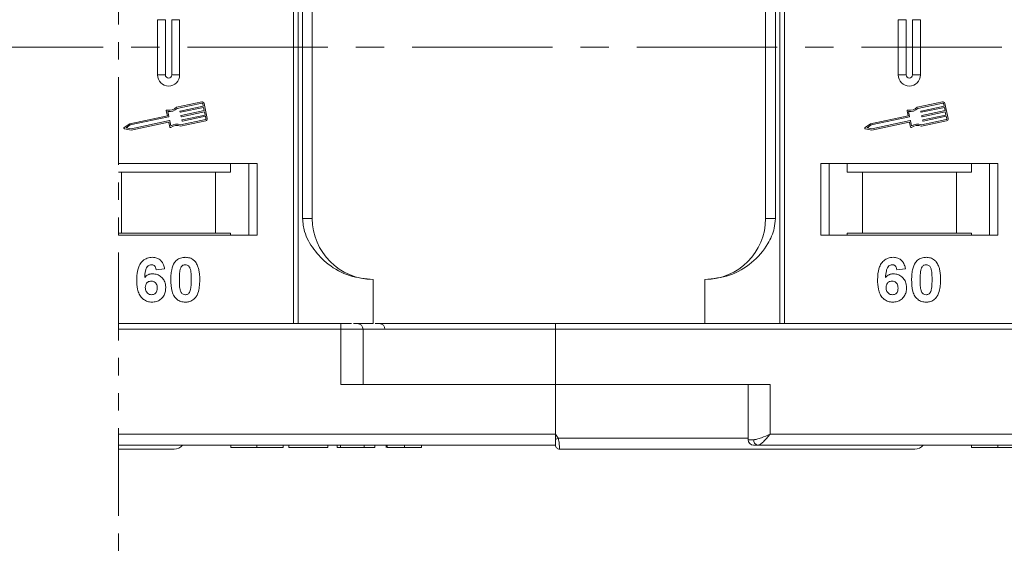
# Model space of a CAD drawing. Header units: millimetres. Extents: x 1678 to 3141, y 466 to 1499.
# Tile 25 of 81: x 2624 to 2713, y 755 to 804. Entities that reach past the tile are written whole.
import ezdxf

# ---------------------------------------------------------------- set-up
doc = ezdxf.new("R2010")
doc.units = ezdxf.units.MM
doc.linetypes.add('CENTERX2', pattern=[20.32, 12.7, -2.54, 2.54, -2.54])
doc.linetypes.add('PHANTOM2', pattern=[31.75, 15.875, -3.175, 3.175, -3.175, 3.175, -3.175])

msp = doc.modelspace()

# ---------------------------------------------------------------- linework, layer by layer
at = {"color": 3, "linetype": 'PHANTOM2', "lineweight": 9, "ltscale": 0.5}
msp.add_line((2633.3, 846.659), (2633.299, 755.414), dxfattribs=at)
at = {"color": 7, "linetype": 'Continuous', "lineweight": 15}
for p, q in [((2649.107, 826.734), (2649.107, 801.734)), ((2649.526, 801.734), (2649.526, 826.734)), ((2693.112, 826.734), (2693.112, 801.734)), ((2693.531, 801.734), (2693.531, 826.734)), ((2649.933, 817.234), (2649.933, 801.734)), ((2650.819, 801.734), (2650.819, 817.234)), ((2691.819, 817.234), (2691.819, 801.734)), ((2692.704, 801.734), (2692.704, 817.234)), ((2636.819, 804.234), (2636.819, 801.734)), ((2636.819, 804.234), (2637.534, 804.234)), ((2637.534, 804.234), (2637.534, 801.734)), ((2638.104, 801.734), (2638.104, 804.234)), ((2638.819, 804.234), (2638.104, 804.234)), ((2638.819, 801.734), (2638.819, 804.234)), ((2703.819, 804.234), (2703.819, 801.734)), ((2703.819, 804.234), (2704.534, 804.234)), ((2704.534, 804.234), (2704.534, 801.734)), ((2705.104, 801.734), (2705.104, 804.234)), ((2705.819, 804.234), (2705.104, 804.234)), ((2705.819, 801.734), (2705.819, 804.234)), ((2636.819, 801.734), (2636.819, 799.234)), ((2637.534, 801.734), (2637.534, 799.234)), ((2638.104, 799.234), (2638.104, 801.734)), ((2638.819, 799.234), (2638.819, 801.734)), ((2649.107, 801.734), (2649.107, 776.734)), ((2649.526, 776.734), (2649.526, 801.734)), ((2649.933, 801.734), (2649.933, 786.234)), ((2650.819, 786.234), (2650.819, 801.734)), ((2691.819, 801.734), (2691.819, 786.234)), ((2692.704, 786.234), (2692.704, 801.734)), ((2693.112, 801.734), (2693.112, 776.734)), ((2693.531, 776.734), (2693.531, 801.734)), ((2703.819, 801.734), (2703.819, 799.234)), ((2704.534, 801.734), (2704.534, 799.234)), ((2705.104, 799.234), (2705.104, 801.734)), ((2705.819, 799.234), (2705.819, 801.734)), ((2637.534, 799.234), (2636.819, 799.234)), ((2638.819, 799.234), (2638.104, 799.234)), ((2704.534, 799.234), (2703.819, 799.234)), ((2705.819, 799.234), (2705.104, 799.234)), ((2640.815, 796.801), (2638.537, 796.319)), ((2640.84, 796.686), (2638.597, 796.212)), ((2638.875, 795.971), (2640.958, 796.411)), ((2640.982, 796.296), (2638.899, 795.856)), ((2640.958, 796.411), (2640.909, 796.64)), ((2641.043, 796.008), (2640.982, 796.296)), ((2641.315, 795.286), (2641.024, 796.665)), ((2707.815, 796.801), (2705.537, 796.319)), ((2707.84, 796.686), (2705.597, 796.212)), ((2705.875, 795.971), (2707.958, 796.411)), ((2707.982, 796.296), (2705.899, 795.856)), ((2707.958, 796.411), (2707.909, 796.64)), ((2708.043, 796.008), (2707.982, 796.296)), ((2708.315, 795.286), (2708.024, 796.665)), ((2637.708, 795.544), (2634.31, 794.826)), ((2637.819, 795.447), (2634.358, 794.716)), ((2637.614, 795.988), (2637.708, 795.544)), ((2637.748, 795.926), (2637.842, 795.482)), ((2638.865, 795.878), (2638.852, 795.936)), ((2638.95, 795.476), (2638.937, 795.534)), ((2638.96, 795.568), (2641.043, 796.008)), ((2641.067, 795.893), (2638.984, 795.453)), ((2639.045, 795.166), (2641.128, 795.606)), ((2641.152, 795.491), (2639.069, 795.051)), ((2641.128, 795.606), (2641.067, 795.893)), ((2641.2, 795.261), (2641.152, 795.491)), ((2704.708, 795.544), (2701.31, 794.826)), ((2704.819, 795.447), (2701.358, 794.716)), ((2704.614, 795.988), (2704.708, 795.544)), ((2704.748, 795.926), (2704.842, 795.482)), ((2705.865, 795.878), (2705.852, 795.936)), ((2705.95, 795.476), (2705.937, 795.534)), ((2705.96, 795.568), (2708.043, 796.008)), ((2708.067, 795.893), (2705.984, 795.453)), ((2706.045, 795.166), (2708.128, 795.606)), ((2708.152, 795.491), (2706.069, 795.051)), ((2708.128, 795.606), (2708.067, 795.893)), ((2708.2, 795.261), (2708.152, 795.491)), ((2634.31, 794.826), (2633.808, 794.475)), ((2633.83, 794.369), (2634.431, 794.251)), ((2634.358, 794.716), (2633.988, 794.458)), ((2633.988, 794.458), (2634.43, 794.371)), ((2634.43, 794.371), (2637.892, 795.103)), ((2634.431, 794.251), (2637.801, 794.963)), ((2637.836, 794.941), (2637.924, 794.525)), ((2637.926, 795.08), (2638.02, 794.636)), ((2638.901, 794.596), (2641.179, 795.077)), ((2638.912, 794.718), (2641.155, 795.192)), ((2639.035, 795.074), (2639.022, 795.131)), ((2701.31, 794.826), (2700.808, 794.475)), ((2700.83, 794.369), (2701.431, 794.251)), ((2701.358, 794.716), (2700.988, 794.458)), ((2700.988, 794.458), (2701.43, 794.371)), ((2701.43, 794.371), (2704.892, 795.103)), ((2701.431, 794.251), (2704.801, 794.963)), ((2704.836, 794.941), (2704.924, 794.525)), ((2704.926, 795.08), (2705.02, 794.636)), ((2705.901, 794.596), (2708.179, 795.077)), ((2705.912, 794.718), (2708.155, 795.192)), ((2706.035, 795.074), (2706.022, 795.131)), ((2645.819, 791.234), (2633.299, 791.234)), ((2643.432, 790.434), (2643.432, 791.234)), ((2645.069, 791.234), (2645.069, 784.734)), ((2645.819, 784.734), (2645.819, 791.234)), ((2712.819, 791.234), (2696.819, 791.234)), ((2696.819, 791.234), (2696.819, 784.734)), ((2697.569, 784.734), (2697.569, 791.234)), ((2699.205, 791.234), (2699.205, 790.434)), ((2710.432, 790.434), (2710.432, 791.234)), ((2712.069, 791.234), (2712.069, 784.734)), ((2712.819, 784.734), (2712.819, 791.234)), ((2633.299, 790.434), (2633.569, 790.434)), ((2633.569, 790.434), (2633.569, 784.934)), ((2633.569, 790.434), (2642.069, 790.434)), ((2642.069, 784.934), (2642.069, 790.434)), ((2642.069, 790.434), (2643.432, 790.434)), ((2699.205, 790.434), (2700.569, 790.434)), ((2700.569, 790.434), (2700.569, 784.934)), ((2700.569, 790.434), (2709.069, 790.434)), ((2709.069, 784.934), (2709.069, 790.434)), ((2709.069, 790.434), (2710.432, 790.434)), ((2649.933, 786.234), (2650.819, 786.234)), ((2691.819, 786.234), (2692.704, 786.234)), ((2633.569, 784.934), (2633.299, 784.934)), ((2633.299, 784.734), (2645.819, 784.734)), ((2633.569, 784.934), (2642.069, 784.934)), ((2643.432, 784.934), (2642.069, 784.934)), ((2643.432, 784.934), (2643.432, 784.734)), ((2696.819, 784.734), (2712.819, 784.734)), ((2700.569, 784.934), (2699.205, 784.934)), ((2699.205, 784.734), (2699.205, 784.934)), ((2700.569, 784.934), (2709.069, 784.934)), ((2710.432, 784.934), (2709.069, 784.934)), ((2710.432, 784.934), (2710.432, 784.734)), ((2637.46, 781.69), (2636.691, 781.606)), ((2704.46, 781.69), (2703.691, 781.606)), ((2656.319, 780.734), (2656.319, 776.734)), ((2686.319, 776.734), (2686.319, 780.734)), ((2653.407, 776.734), (2633.299, 776.734)), ((2653.407, 776.234), (2653.407, 776.734)), ((2654.545, 776.734), (2656.319, 776.734)), ((2672.819, 776.234), (2672.819, 776.734)), ((2720.407, 776.734), (2672.819, 776.734)), ((2633.299, 776.234), (2653.407, 776.234)), ((2653.407, 776.234), (2653.407, 771.234)), ((2653.407, 776.234), (2655.407, 776.234)), ((2655.407, 771.234), (2655.407, 776.234)), ((2655.407, 776.234), (2672.819, 776.234)), ((2672.819, 771.234), (2672.819, 776.234)), ((2672.819, 776.234), (2720.407, 776.234)), ((2653.407, 771.234), (2672.819, 771.234)), ((2672.819, 771.234), (2672.819, 766.734)), ((2692.231, 771.234), (2672.819, 771.234)), ((2690.231, 771.234), (2690.231, 766.234)), ((2692.231, 766.734), (2692.231, 771.234)), ((2672.819, 766.734), (2633.299, 766.734)), ((2672.819, 766.734), (2673.053, 766.384)), ((2739.819, 766.734), (2692.231, 766.734)), ((2673.053, 766.384), (2690.231, 766.384)), ((2690.231, 766.234), (2690.74, 766.234)), ((2633.299, 765.734), (2672.819, 765.734)), ((2643.447, 765.734), (2643.447, 765.534)), ((2645.812, 765.534), (2645.812, 765.734)), ((2648.191, 765.734), (2648.191, 765.534)), ((2648.703, 765.534), (2648.703, 765.734)), ((2648.703, 765.534), (2652.229, 765.534)), ((2652.229, 765.734), (2652.229, 765.534)), ((2653.062, 765.734), (2653.062, 765.534)), ((2653.062, 765.534), (2653.383, 765.534)), ((2653.383, 765.734), (2653.383, 765.534)), ((2653.383, 765.534), (2655.498, 765.534)), ((2655.498, 765.534), (2655.498, 765.734)), ((2655.498, 765.534), (2656.46, 765.534)), ((2656.46, 765.734), (2656.46, 765.534)), ((2657.486, 765.734), (2657.486, 765.534)), ((2657.595, 765.734), (2657.595, 765.534)), ((2659.146, 765.734), (2659.146, 765.534)), ((2660.691, 765.734), (2660.691, 765.534)), ((2673.169, 765.384), (2673.169, 765.384)), ((2691.113, 765.734), (2739.819, 765.734)), ((2710.447, 765.734), (2710.447, 765.534)), ((2712.812, 765.534), (2712.812, 765.734))]:
    msp.add_line(p, q, dxfattribs=at)
at = {"color": 1, "linetype": 'CENTERX2', "lineweight": 13}
msp.add_line((2977.349, 801.734), (2139.266, 801.734), dxfattribs=at)
at = {"color": 7, "linetype": 'Continuous', "lineweight": 15}
for centre, radius, start, end in [((2637.819, 799.234), 1, 180, 0), ((2637.819, 799.234), 0.285, 180, 0), ((2704.819, 799.234), 1, 180, 0), ((2704.819, 799.234), 0.285, 180, 0), ((2637.891, 796.906), 0.873, 256.41469, 317.74736), ((2637.891, 796.906), 0.99, 261.69305, 315.48899), ((2640.852, 796.628), 0.176, 11.9297, 101.9297), ((2640.852, 796.628), 0.0587, 11.9297, 101.9297), ((2704.891, 796.906), 0.873, 256.41469, 317.74736), ((2704.891, 796.906), 0.99, 261.69305, 315.48899), ((2707.852, 796.628), 0.176, 11.9297, 101.9297), ((2707.852, 796.628), 0.0587, 11.9297, 101.9297), ((2637.672, 796.001), 0.0587, 76.41469, 191.9297), ((2637.813, 795.476), 0.0294, 281.9297, 11.9297), ((2638.881, 795.942), 0.0294, 101.9297, 191.9297), ((2638.893, 795.884), 0.0294, 191.9297, 281.9297), ((2638.966, 795.54), 0.0294, 101.9297, 191.9297), ((2638.978, 795.482), 0.0294, 191.9297, 281.9297), ((2641.143, 795.249), 0.0587, 281.9297, 11.9297), ((2641.143, 795.249), 0.176, 281.9297, 11.9297), ((2704.672, 796.001), 0.0587, 76.41469, 191.9297), ((2704.813, 795.476), 0.0294, 281.9297, 11.9297), ((2705.881, 795.942), 0.0294, 101.9297, 191.9297), ((2705.893, 795.884), 0.0294, 191.9297, 281.9297), ((2705.966, 795.54), 0.0294, 101.9297, 191.9297), ((2705.978, 795.482), 0.0294, 191.9297, 281.9297), ((2708.143, 795.249), 0.0587, 281.9297, 11.9297), ((2708.143, 795.249), 0.176, 281.9297, 11.9297), ((2633.841, 794.427), 0.0587, 124.95116, 258.90824), ((2637.807, 794.935), 0.0294, 11.9297, 101.9297), ((2637.898, 795.074), 0.0294, 11.9297, 101.9297), ((2637.981, 794.537), 0.0587, 191.9297, 307.44471), ((2638.547, 793.798), 0.873, 66.11204, 127.44471), ((2638.547, 793.798), 0.99, 68.37041, 122.16635), ((2639.051, 795.137), 0.0294, 101.9297, 191.9297), ((2639.063, 795.08), 0.0294, 191.9297, 281.9297), ((2700.841, 794.427), 0.0587, 124.95116, 258.90824), ((2704.807, 794.935), 0.0294, 11.9297, 101.9297), ((2704.898, 795.074), 0.0294, 11.9297, 101.9297), ((2704.981, 794.537), 0.0587, 191.9297, 307.44471), ((2705.547, 793.798), 0.873, 66.11204, 127.44471), ((2705.547, 793.798), 0.99, 68.37041, 122.16635), ((2706.051, 795.137), 0.0294, 101.9297, 191.9297), ((2706.063, 795.08), 0.0294, 191.9297, 281.9297), ((2656.319, 786.234), 5.5, 180, 270), ((2686.319, 786.234), 5.5, 270, 0), ((2654.907, 776.234), 0.5, 0, 90), ((2656.89, 776.234), 0.5, 0, 90), ((2637.275, 833.311), 75.89, 297.92809, 298.12821), ((2690.731, 766.234), 0.5, 180, 270), ((2691.187, 766.178), 0.451, 172.91869, 260.47981), ((2638.319, 766.384), 1, 270, 319.04573), ((2673.169, 765.734), 0.35, 180.00041, 270.00191), ((2705.319, 766.384), 1, 270, 319.04573)]:
    msp.add_arc(centre, radius, start, end, dxfattribs=at)
for points, knots in [([(2649.933, 786.234), (2649.977, 785.843), (2650.088, 784.845), (2650.912, 783.39), (2652.282, 781.978), (2654.147, 780.941), (2655.597, 780.803), (2656.319, 780.734)], [0, 0, 0, 0, 0.125713, 0.321276, 0.524466, 0.763484, 1, 1, 1, 1]), ([(2686.319, 780.734), (2687.079, 780.81), (2688.599, 780.963), (2690.621, 782.153), (2691.953, 783.703), (2692.613, 785.148), (2692.68, 785.94), (2692.704, 786.234)], [0, 0, 0, 0, 0.2490962, 0.4982428, 0.745205, 0.90541, 1, 1, 1, 1]), ([(2634.947, 780.68), (2634.95, 780.813), (2634.959, 781.215), (2635.049, 781.771), (2635.328, 782.279), (2635.674, 782.582), (2636.044, 782.72), (2636.278, 782.73), (2636.362, 782.734)], [0, 0, 0, 0, 0.142337, 0.429127, 0.589943, 0.751205, 0.909895, 1, 1, 1, 1]), ([(2636.264, 782.067), (2636.21, 782.062), (2636.101, 782.051), (2635.949, 781.951), (2635.807, 781.779), (2635.699, 781.417), (2635.674, 781.117), (2635.658, 780.912)], [0, 0, 0, 0, 0.112049, 0.22438, 0.370115, 0.570276, 1, 1, 1, 1]), ([(2636.691, 781.606), (2636.678, 781.683), (2636.659, 781.805), (2636.568, 781.95), (2636.463, 782.03), (2636.355, 782.063), (2636.289, 782.066), (2636.264, 782.067)], [0, 0, 0, 0, 0.33384, 0.524547, 0.716372, 0.891824, 1, 1, 1, 1]), ([(2636.362, 782.734), (2636.498, 782.723), (2636.744, 782.704), (2637.057, 782.52), (2637.298, 782.243), (2637.413, 781.946), (2637.449, 781.747), (2637.46, 781.69)], [0, 0, 0, 0, 0.2426908, 0.4390024, 0.635006, 0.8950587, 1, 1, 1, 1]), ([(2638.024, 780.715), (2638.026, 780.848), (2638.031, 781.151), (2638.104, 781.679), (2638.245, 782.099), (2638.402, 782.305), (2638.42, 782.328)], [0, 0, 0, 0, 0.237381, 0.538918, 0.949082, 1, 1, 1, 1]), ([(2638.42, 782.328), (2638.464, 782.378), (2638.554, 782.48), (2638.723, 782.595), (2638.912, 782.678), (2639.081, 782.716), (2639.222, 782.731), (2639.295, 782.733), (2639.332, 782.734)], [0, 0, 0, 0, 0.193776, 0.3936, 0.587864, 0.788908, 0.894169, 1, 1, 1, 1]), ([(2638.879, 781.675), (2638.902, 781.744), (2638.941, 781.856), (2639.049, 781.982), (2639.172, 782.048), (2639.271, 782.065), (2639.325, 782.067), (2639.332, 782.067)], [0, 0, 0, 0, 0.334804, 0.542561, 0.750382, 0.970721, 1, 1, 1, 1]), ([(2639.332, 782.734), (2639.398, 782.732), (2639.533, 782.727), (2639.731, 782.683), (2639.922, 782.606), (2640.066, 782.507), (2640.173, 782.409), (2640.222, 782.352), (2640.247, 782.323)], [0, 0, 0, 0, 0.192627, 0.388684, 0.582013, 0.783201, 0.891038, 1, 1, 1, 1]), ([(2639.332, 782.067), (2639.389, 782.061), (2639.49, 782.051), (2639.619, 781.977), (2639.729, 781.836), (2639.829, 781.565), (2639.865, 781.169), (2639.868, 780.862), (2639.87, 780.707)], [0, 0, 0, 0, 0.1056461, 0.1862213, 0.267042, 0.4315406, 0.7127076, 1, 1, 1, 1]), ([(2640.247, 782.323), (2640.286, 782.269), (2640.365, 782.159), (2640.471, 781.927), (2640.561, 781.632), (2640.611, 781.301), (2640.636, 780.991), (2640.638, 780.802), (2640.639, 780.707)], [0, 0, 0, 0, 0.118432, 0.239329, 0.449434, 0.664178, 0.83182, 1, 1, 1, 1]), ([(2701.947, 780.68), (2701.95, 780.813), (2701.959, 781.215), (2702.049, 781.771), (2702.328, 782.279), (2702.674, 782.582), (2703.044, 782.72), (2703.278, 782.73), (2703.362, 782.734)], [0, 0, 0, 0, 0.142337, 0.429127, 0.589943, 0.751205, 0.909895, 1, 1, 1, 1]), ([(2703.264, 782.067), (2703.21, 782.062), (2703.101, 782.051), (2702.949, 781.951), (2702.807, 781.779), (2702.699, 781.417), (2702.674, 781.117), (2702.658, 780.912)], [0, 0, 0, 0, 0.112049, 0.22438, 0.370115, 0.570276, 1, 1, 1, 1]), ([(2703.691, 781.606), (2703.678, 781.683), (2703.659, 781.805), (2703.568, 781.95), (2703.463, 782.03), (2703.355, 782.063), (2703.289, 782.066), (2703.264, 782.067)], [0, 0, 0, 0, 0.33384, 0.524547, 0.716372, 0.891824, 1, 1, 1, 1]), ([(2703.362, 782.734), (2703.498, 782.723), (2703.744, 782.704), (2704.057, 782.52), (2704.298, 782.243), (2704.413, 781.946), (2704.449, 781.747), (2704.46, 781.69)], [0, 0, 0, 0, 0.2426908, 0.4390024, 0.635006, 0.8950587, 1, 1, 1, 1]), ([(2705.024, 780.715), (2705.026, 780.848), (2705.031, 781.151), (2705.104, 781.679), (2705.245, 782.099), (2705.402, 782.305), (2705.42, 782.328)], [0, 0, 0, 0, 0.237381, 0.538918, 0.949082, 1, 1, 1, 1]), ([(2705.42, 782.328), (2705.464, 782.378), (2705.554, 782.48), (2705.723, 782.595), (2705.912, 782.678), (2706.081, 782.716), (2706.222, 782.731), (2706.295, 782.733), (2706.332, 782.734)], [0, 0, 0, 0, 0.193776, 0.3936, 0.587864, 0.788908, 0.894169, 1, 1, 1, 1]), ([(2705.879, 781.675), (2705.902, 781.744), (2705.941, 781.856), (2706.049, 781.982), (2706.172, 782.048), (2706.271, 782.065), (2706.325, 782.067), (2706.332, 782.067)], [0, 0, 0, 0, 0.334804, 0.542561, 0.750382, 0.970721, 1, 1, 1, 1]), ([(2706.332, 782.734), (2706.398, 782.732), (2706.533, 782.727), (2706.731, 782.683), (2706.922, 782.606), (2707.066, 782.507), (2707.173, 782.409), (2707.222, 782.352), (2707.247, 782.323)], [0, 0, 0, 0, 0.192627, 0.388684, 0.582013, 0.783201, 0.891038, 1, 1, 1, 1]), ([(2706.332, 782.067), (2706.389, 782.061), (2706.49, 782.051), (2706.619, 781.977), (2706.729, 781.836), (2706.829, 781.565), (2706.865, 781.169), (2706.868, 780.862), (2706.87, 780.707)], [0, 0, 0, 0, 0.1056461, 0.1862213, 0.267042, 0.4315406, 0.7127076, 1, 1, 1, 1]), ([(2707.247, 782.323), (2707.286, 782.269), (2707.365, 782.159), (2707.471, 781.927), (2707.561, 781.632), (2707.611, 781.301), (2707.636, 780.991), (2707.638, 780.802), (2707.639, 780.707)], [0, 0, 0, 0, 0.118432, 0.239329, 0.449434, 0.664178, 0.83182, 1, 1, 1, 1]), ([(2635.658, 780.912), (2635.704, 780.96), (2635.799, 781.058), (2635.944, 781.15), (2636.071, 781.199), (2636.17, 781.227), (2636.274, 781.243), (2636.345, 781.246), (2636.381, 781.247)], [0, 0, 0, 0, 0.243654, 0.49576, 0.617892, 0.741503, 0.870025, 1, 1, 1, 1]), ([(2636.381, 781.247), (2636.516, 781.234), (2636.789, 781.21), (2637.137, 780.994), (2637.403, 780.692), (2637.544, 780.339), (2637.557, 780.096), (2637.562, 779.987)], [0, 0, 0, 0, 0.210216, 0.421975, 0.620016, 0.831037, 1, 1, 1, 1]), ([(2638.793, 780.707), (2638.794, 780.773), (2638.795, 780.907), (2638.8, 781.088), (2638.811, 781.249), (2638.825, 781.392), (2638.843, 781.535), (2638.867, 781.628), (2638.879, 781.675)], [0, 0, 0, 0, 0.20527, 0.410616, 0.557148, 0.703844, 0.851475, 1, 1, 1, 1]), ([(2702.658, 780.912), (2702.704, 780.96), (2702.799, 781.058), (2702.944, 781.15), (2703.071, 781.199), (2703.17, 781.227), (2703.274, 781.243), (2703.345, 781.246), (2703.381, 781.247)], [0, 0, 0, 0, 0.243654, 0.49576, 0.617892, 0.741503, 0.870025, 1, 1, 1, 1]), ([(2703.381, 781.247), (2703.516, 781.234), (2703.789, 781.21), (2704.137, 780.994), (2704.403, 780.692), (2704.544, 780.339), (2704.557, 780.096), (2704.562, 779.987)], [0, 0, 0, 0, 0.210216, 0.421975, 0.620016, 0.831037, 1, 1, 1, 1]), ([(2705.793, 780.707), (2705.794, 780.773), (2705.795, 780.907), (2705.8, 781.088), (2705.811, 781.249), (2705.825, 781.392), (2705.843, 781.535), (2705.867, 781.628), (2705.879, 781.675)], [0, 0, 0, 0, 0.20527, 0.410616, 0.557148, 0.703844, 0.851475, 1, 1, 1, 1]), ([(2636.304, 778.683), (2636.169, 778.693), (2635.898, 778.715), (2635.538, 778.916), (2635.246, 779.221), (2635.006, 779.757), (2634.951, 780.267), (2634.948, 780.622), (2634.947, 780.68)], [0, 0, 0, 0, 0.148269, 0.297647, 0.442421, 0.607851, 0.935658, 1, 1, 1, 1]), ([(2635.716, 780.005), (2635.721, 780.087), (2635.729, 780.223), (2635.82, 780.393), (2635.943, 780.501), (2636.091, 780.57), (2636.199, 780.577), (2636.251, 780.58)], [0, 0, 0, 0, 0.2767209, 0.4568705, 0.6370074, 0.8240683, 1, 1, 1, 1]), ([(2636.251, 780.58), (2636.318, 780.575), (2636.444, 780.565), (2636.604, 780.47), (2636.723, 780.335), (2636.785, 780.151), (2636.79, 780.018), (2636.793, 779.948)], [0, 0, 0, 0, 0.213757, 0.394944, 0.576585, 0.777311, 1, 1, 1, 1]), ([(2639.332, 778.683), (2639.196, 778.693), (2638.925, 778.713), (2638.571, 778.911), (2638.283, 779.225), (2638.049, 779.836), (2638.034, 780.356), (2638.024, 780.715)], [0, 0, 0, 0, 0.147528, 0.296569, 0.43214, 0.608737, 1, 1, 1, 1]), ([(2639.332, 779.349), (2639.264, 779.357), (2639.154, 779.37), (2639.025, 779.457), (2638.922, 779.607), (2638.829, 779.879), (2638.799, 780.269), (2638.795, 780.56), (2638.793, 780.707)], [0, 0, 0, 0, 0.125351, 0.202197, 0.279182, 0.459742, 0.727968, 1, 1, 1, 1]), ([(2639.87, 780.707), (2639.87, 780.64), (2639.869, 780.507), (2639.863, 780.326), (2639.853, 780.165), (2639.839, 780.023), (2639.82, 779.881), (2639.796, 779.788), (2639.784, 779.742)], [0, 0, 0, 0, 0.205942, 0.411959, 0.558149, 0.704502, 0.851801, 1, 1, 1, 1]), ([(2640.639, 780.707), (2640.637, 780.573), (2640.632, 780.27), (2640.561, 779.75), (2640.424, 779.327), (2640.266, 779.119), (2640.244, 779.089)], [0, 0, 0, 0, 0.236629, 0.537361, 0.932986, 1, 1, 1, 1]), ([(2703.304, 778.683), (2703.169, 778.693), (2702.898, 778.715), (2702.538, 778.916), (2702.246, 779.221), (2702.006, 779.757), (2701.951, 780.267), (2701.948, 780.622), (2701.947, 780.68)], [0, 0, 0, 0, 0.148269, 0.297647, 0.442421, 0.607851, 0.935658, 1, 1, 1, 1]), ([(2702.716, 780.005), (2702.721, 780.087), (2702.729, 780.223), (2702.82, 780.393), (2702.943, 780.501), (2703.091, 780.57), (2703.199, 780.577), (2703.251, 780.58)], [0, 0, 0, 0, 0.2767209, 0.4568705, 0.6370074, 0.8240683, 1, 1, 1, 1]), ([(2703.251, 780.58), (2703.318, 780.575), (2703.444, 780.565), (2703.604, 780.47), (2703.723, 780.335), (2703.785, 780.151), (2703.79, 780.018), (2703.793, 779.948)], [0, 0, 0, 0, 0.213757, 0.394944, 0.576585, 0.777311, 1, 1, 1, 1]), ([(2706.332, 778.683), (2706.196, 778.693), (2705.925, 778.713), (2705.571, 778.911), (2705.283, 779.225), (2705.049, 779.836), (2705.034, 780.356), (2705.024, 780.715)], [0, 0, 0, 0, 0.147528, 0.296569, 0.43214, 0.608737, 1, 1, 1, 1]), ([(2706.332, 779.349), (2706.264, 779.357), (2706.154, 779.37), (2706.025, 779.457), (2705.922, 779.607), (2705.829, 779.879), (2705.799, 780.269), (2705.795, 780.56), (2705.793, 780.707)], [0, 0, 0, 0, 0.125351, 0.202197, 0.279182, 0.459742, 0.727968, 1, 1, 1, 1]), ([(2706.87, 780.707), (2706.87, 780.64), (2706.869, 780.507), (2706.863, 780.326), (2706.853, 780.165), (2706.839, 780.023), (2706.82, 779.881), (2706.796, 779.788), (2706.784, 779.742)], [0, 0, 0, 0, 0.205942, 0.411959, 0.558149, 0.704502, 0.851801, 1, 1, 1, 1]), ([(2707.639, 780.707), (2707.637, 780.573), (2707.632, 780.27), (2707.561, 779.75), (2707.424, 779.327), (2707.266, 779.119), (2707.244, 779.089)], [0, 0, 0, 0, 0.236629, 0.537361, 0.932986, 1, 1, 1, 1]), ([(2636.289, 779.349), (2636.221, 779.356), (2636.085, 779.371), (2635.909, 779.488), (2635.783, 779.645), (2635.725, 779.827), (2635.719, 779.947), (2635.716, 780.005)], [0, 0, 0, 0, 0.207905, 0.419981, 0.630626, 0.821735, 1, 1, 1, 1]), ([(2636.793, 779.948), (2636.789, 779.862), (2636.783, 779.724), (2636.71, 779.545), (2636.599, 779.436), (2636.455, 779.362), (2636.348, 779.354), (2636.289, 779.349)], [0, 0, 0, 0, 0.2886974, 0.4635526, 0.6399417, 0.8018084, 1, 1, 1, 1]), ([(2637.562, 779.987), (2637.555, 779.853), (2637.539, 779.583), (2637.373, 779.201), (2637.088, 778.902), (2636.715, 778.711), (2636.441, 778.692), (2636.304, 778.683)], [0, 0, 0, 0, 0.197831, 0.3973, 0.59891, 0.798741, 1, 1, 1, 1]), ([(2639.784, 779.742), (2639.761, 779.673), (2639.723, 779.561), (2639.616, 779.436), (2639.494, 779.37), (2639.395, 779.352), (2639.34, 779.35), (2639.332, 779.349)], [0, 0, 0, 0, 0.333678, 0.540413, 0.747264, 0.961209, 1, 1, 1, 1]), ([(2703.289, 779.349), (2703.221, 779.356), (2703.085, 779.371), (2702.909, 779.488), (2702.783, 779.645), (2702.725, 779.827), (2702.719, 779.947), (2702.716, 780.005)], [0, 0, 0, 0, 0.207905, 0.419981, 0.630626, 0.821735, 1, 1, 1, 1]), ([(2703.793, 779.948), (2703.789, 779.862), (2703.783, 779.724), (2703.71, 779.545), (2703.599, 779.436), (2703.455, 779.362), (2703.348, 779.354), (2703.289, 779.349)], [0, 0, 0, 0, 0.2886974, 0.4635526, 0.6399417, 0.8018084, 1, 1, 1, 1]), ([(2704.562, 779.987), (2704.555, 779.853), (2704.539, 779.583), (2704.373, 779.201), (2704.088, 778.902), (2703.715, 778.711), (2703.441, 778.692), (2703.304, 778.683)], [0, 0, 0, 0, 0.197831, 0.3973, 0.59891, 0.798741, 1, 1, 1, 1]), ([(2706.784, 779.742), (2706.761, 779.673), (2706.723, 779.561), (2706.616, 779.436), (2706.494, 779.37), (2706.395, 779.352), (2706.34, 779.35), (2706.332, 779.349)], [0, 0, 0, 0, 0.333678, 0.540413, 0.747264, 0.961209, 1, 1, 1, 1]), ([(2640.244, 779.089), (2640.199, 779.039), (2640.109, 778.937), (2639.94, 778.821), (2639.751, 778.738), (2639.582, 778.7), (2639.441, 778.685), (2639.368, 778.683), (2639.332, 778.683)], [0, 0, 0, 0, 0.193769, 0.393564, 0.587886, 0.789131, 0.894283, 1, 1, 1, 1]), ([(2707.244, 779.089), (2707.199, 779.039), (2707.109, 778.937), (2706.94, 778.821), (2706.751, 778.738), (2706.582, 778.7), (2706.441, 778.685), (2706.368, 778.683), (2706.332, 778.683)], [0, 0, 0, 0, 0.193769, 0.393564, 0.587886, 0.789131, 0.894283, 1, 1, 1, 1]), ([(2654.37, 776.734), (2654.328, 776.734), (2654.179, 776.734), (2653.842, 776.734), (2653.55, 776.734), (2653.407, 776.734)], [0, 0, 0, 0, 0.165898, 0.592125, 1, 1, 1, 1]), ([(2672.819, 776.734), (2671.478, 776.734), (2668.754, 776.734), (2664.667, 776.734), (2660.942, 776.734), (2658.205, 776.734), (2656.873, 776.734), (2656.494, 776.734)], [0, 0, 0, 0, 0.235327, 0.477953, 0.727411, 0.922405, 1, 1, 1, 1]), ([(2690.74, 766.234), (2690.835, 766.244), (2691.044, 766.265), (2691.543, 766.437), (2691.961, 766.618), (2692.231, 766.734)], [0, 0, 0, 0, 0.2270634, 0.5015869, 1, 1, 1, 1]), ([(2692.231, 766.734), (2692.124, 766.611), (2691.913, 766.366), (2691.603, 766.037), (2691.324, 765.786), (2691.18, 765.751), (2691.113, 765.734)], [0, 0, 0, 0, 0.2515188, 0.5017844, 0.7656323, 1, 1, 1, 1]), ([(2672.819, 765.734), (2672.819, 765.745), (2672.819, 765.767), (2672.819, 765.94), (2672.819, 766.125), (2672.819, 766.241), (2672.819, 766.259)], [0, 0, 0, 0, 0.313357, 0.626713, 0.94007, 1, 1, 1, 1]), ([(2673.053, 766.384), (2673.07, 766.327), (2673.107, 766.204), (2673.136, 766.018), (2673.155, 765.836), (2673.167, 765.653), (2673.169, 765.507), (2673.17, 765.405), (2673.169, 765.391), (2673.169, 765.384)], [0, 0, 0, 0, 0.1119973, 0.2448439, 0.3691679, 0.5008987, 0.6875333, 0.8281382, 1, 1, 1, 1]), ([(2633.299, 765.384), (2633.81, 765.384), (2634.825, 765.384), (2636.242, 765.384), (2637.409, 765.384), (2638.179, 765.384), (2638.273, 765.384), (2638.319, 765.384)], [0.6389056, 0.6389056, 0.6389056, 0.6389056, 0.695556, 0.7598646, 0.8421852, 0.9222831, 1, 1, 1, 1]), ([(2643.447, 765.534), (2643.451, 765.534), (2643.461, 765.534), (2643.603, 765.534), (2643.994, 765.534), (2644.568, 765.534), (2645.208, 765.534), (2645.629, 765.534), (2645.812, 765.534)], [0, 0, 0, 0, 0.101888, 0.307343, 0.492963, 0.678647, 0.860791, 1, 1, 1, 1]), ([(2645.812, 765.534), (2645.945, 765.534), (2646.349, 765.534), (2647.009, 765.534), (2647.631, 765.534), (2648.056, 765.534), (2648.181, 765.534), (2648.189, 765.534), (2648.191, 765.534)], [0, 0, 0, 0, 0.102171, 0.30922, 0.51365, 0.692275, 0.932413, 1, 1, 1, 1]), ([(2657.595, 765.534), (2657.649, 765.534), (2657.757, 765.534), (2658.061, 765.534), (2658.526, 765.534), (2658.912, 765.534), (2659.146, 765.534)], [0, 0, 0, 0, 0.20646, 0.413515, 0.645211, 1, 1, 1, 1]), ([(2659.146, 765.534), (2659.28, 765.534), (2659.584, 765.534), (2660.036, 765.534), (2660.395, 765.534), (2660.649, 765.534), (2660.674, 765.534), (2660.691, 765.534)], [0, 0, 0, 0, 0.155292, 0.353145, 0.543243, 0.704067, 1, 1, 1, 1]), ([(2673.169, 765.384), (2674.482, 765.384), (2677.148, 765.384), (2681.137, 765.384), (2684.78, 765.384), (2688.016, 765.384), (2690.841, 765.384), (2693.502, 765.384), (2696.781, 765.384), (2699.569, 765.384), (2701.771, 765.384), (2703.242, 765.384), (2704.409, 765.384), (2705.179, 765.384), (2705.273, 765.384), (2705.319, 765.384)], [0, 0, 0, 0, 0.077724, 0.157824, 0.240135, 0.304454, 0.368763, 0.43443, 0.500087, 0.631237, 0.695556, 0.759865, 0.842185, 0.922283, 1, 1, 1, 1]), ([(2710.447, 765.534), (2710.451, 765.534), (2710.461, 765.534), (2710.603, 765.534), (2710.994, 765.534), (2711.568, 765.534), (2712.208, 765.534), (2712.629, 765.534), (2712.812, 765.534)], [0, 0, 0, 0, 0.101888, 0.307343, 0.492963, 0.678647, 0.860791, 1, 1, 1, 1]), ([(2712.812, 765.534), (2712.945, 765.534), (2713.349, 765.534), (2714.009, 765.534), (2714.631, 765.534), (2715.056, 765.534), (2715.181, 765.534), (2715.189, 765.534), (2715.191, 765.534)], [0, 0, 0, 0, 0.102171, 0.30922, 0.51365, 0.692275, 0.932413, 1, 1, 1, 1])]:
    msp.add_open_spline(points, degree=3, knots=knots, dxfattribs=at)
for points in [[(2672.819, 766.259), (2672.819, 766.335), (2672.819, 766.485), (2672.819, 766.651), (2672.819, 766.734)], [(2691.113, 765.734), (2691.003, 765.734), (2690.783, 765.734), (2690.748, 765.734), (2690.731, 765.734)]]:
    msp.add_open_spline(points, degree=3, dxfattribs=at)

doc.saveas('drawing.dxf')
